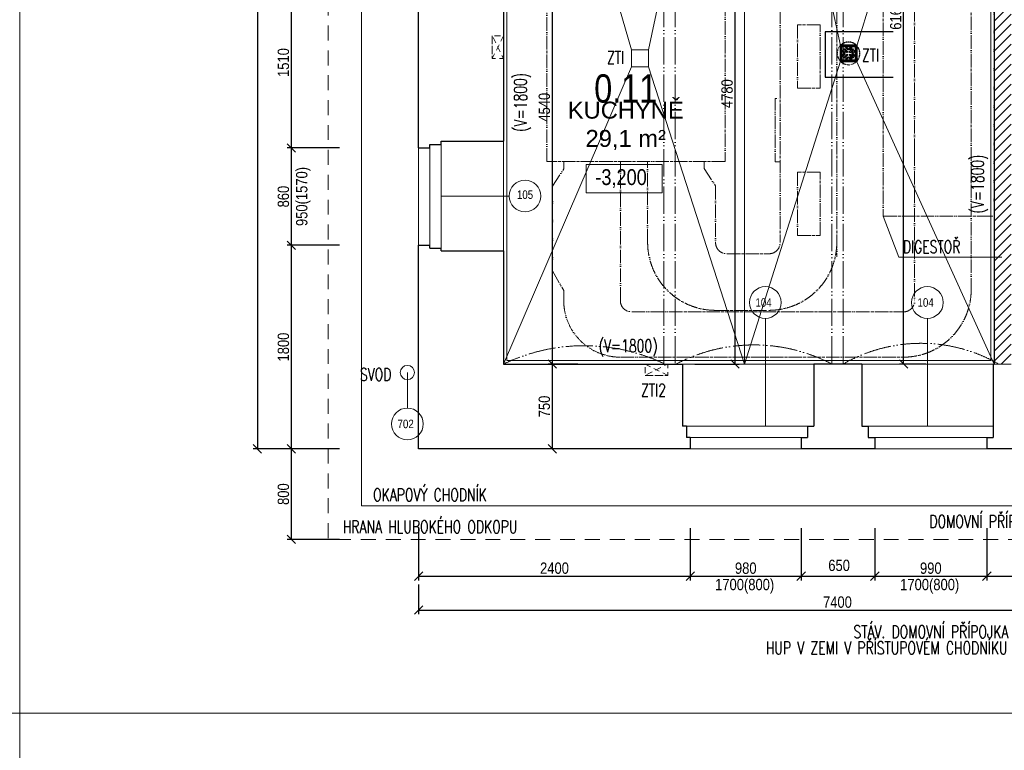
# Model space of a CAD drawing. Header units: millimetres. Extents: x -300958 to -108039, y 30118 to 292543.
# Tile 96 of 256: x -236733 to -228033, y 112355 to 118814. Entities that reach past the tile are written whole.
import ezdxf
from ezdxf.enums import TextEntityAlignment as Align

# ---------------------------------------------------------------- set-up
doc = ezdxf.new("R2010")
doc.units = ezdxf.units.MM
doc.header["$MEASUREMENT"] = 0
for name, pattern in [('ACAD_ISO05W100', [33, 24, -3, 0, -3, 0, -3]), ('DGN Style 2', [879.857395, 527.914437, -351.942958]), ('HUSTI__TEEKOVANA', [0.1, 0, -0.1])]:
    doc.linetypes.add(name, pattern=pattern)
doc.layers.get('0').update_dxf_attribs({"lineweight": 13})
doc.layers.get('Defpoints').update_dxf_attribs({"color": 3, "lineweight": 13})
doc.layers.add('10', color=7, linetype='Continuous')
doc.layers.add('TS_voda', color=5, linetype='Continuous')
for name, color, linetype, lineweight in [('dims', 7, 'Continuous', 9), ('GOZ TECHNOLOGIE', 5, 'Continuous', 9), ('Materiály', 1, 'Continuous', 13), ('navrh', 1, 'Continuous', 9), ('obklad', 8, 'Continuous', 5), ('popis', 7, 'Continuous', 9), ('PSV', 7, 'Continuous', 13), ('RAMECEK', 7, 'Continuous', 0), ('tenka', 7, 'Continuous', 13), ('texts', 3, 'Continuous', 30), ('TS-zařízení', 191, 'Continuous', 25), ('výškové kóty', 7, 'Continuous', 13), ('walls', 7, 'Continuous', 13), ('zařizovací předměty', 7, 'Continuous', 9)]:
    doc.layers.add(name, color=color, linetype=linetype, lineweight=lineweight)
doc.layers.get('GOZ TECHNOLOGIE').off()
doc.styles.add('GENERATED_STYLE_8', font='arial.ttf')
doc.styles.get("Standard").update_dxf_attribs({"font": 'txt.shx'})
doc.styles.add('STYLE-0', font='ARIALN.TTF')
doc.styles.add('Style-Arial', font='arial.ttf')
doc.dimstyles.new('arch', dxfattribs={"dimscale": 50, "dimtxt": 2.5, "dimasz": 2.5, "dimexe": 1.25, "dimexo": 0.9, "dimtad": 1, "dimdec": 0, "dimtxsty": 'STYLE-0', "dimblk": 'ARCHTICK', "dimcen": 2.5, "dimadec": 0, "dimazin": 0, "dimtfac": 1, "dimtdec": 0, "dimtmove": 2, "dimatfit": 3, "dimldrblk": 'ARCHTICK', "dimfxl": 0, "dimarcsym": 0})

# ---------------------------------------------------------------- blocks, each defined once
blk = doc.blocks.new('_ArchTick')
at = {"color": 0, "linetype": 'ByBlock', "flags": 128}
blk.add_lwpolyline([(-0.5, -0.5), (0.5, 0.5)], dxfattribs=at)
blk = doc.blocks.new('*D271')
at = {"layer": 'Defpoints', "color": 0, "linetype": 'Continuous'}
for p in [(-232457.6, 120310), (-232457.6, 115770), (-232027.2, 115770)]:
    blk.add_point(p, dxfattribs=at)
at = {"layer": 'dims', "color": 0, "linetype": 'Continuous', "lineweight": -2}
for p, q in [((-232382.6, 120310), (-231989.7, 120310)), ((-232027.2, 120310), (-232027.2, 115770)), ((-232382.6, 115770), (-231989.7, 115770))]:
    blk.add_line(p, q, dxfattribs=at)
at = {"layer": 'dims', "color": 0, "linetype": 'Continuous', "lineweight": -2, "xscale": 75, "yscale": 75, "zscale": 75}
for p, rotation in [((-232027.2, 120310), 90), ((-232027.2, 115770), 270)]:
    blk.add_blockref('_ArchTick', p, dxfattribs=dict(at, rotation=rotation))
at = {"layer": 'dims', "color": 0, "linetype": 'Continuous', "insert": (-232097, 118040), "char_height": 100, "attachment_point": 5, "rotation": 90, "style": 'STYLE-0'}
blk.add_mtext('4540', dxfattribs=at)
blk = doc.blocks.new('*D275')
at = {"layer": 'Defpoints', "color": 0, "linetype": 'Continuous'}
for p in [(-231725.5, 115770), (-232027.2, 115020), (-231725.5, 115020)]:
    blk.add_point(p, dxfattribs=at)
at = {"layer": 'dims', "color": 0, "linetype": 'Continuous', "lineweight": -2}
for p, q in [((-231800.5, 115770), (-232064.7, 115770)), ((-232027.2, 115770), (-232027.2, 115020)), ((-231800.5, 115020), (-232064.7, 115020))]:
    blk.add_line(p, q, dxfattribs=at)
at = {"layer": 'dims', "color": 0, "linetype": 'Continuous', "lineweight": -2, "xscale": 75, "yscale": 75, "zscale": 75}
for p, rotation in [((-232027.2, 115770), 90), ((-232027.2, 115020), 270)]:
    blk.add_blockref('_ArchTick', p, dxfattribs=dict(at, rotation=rotation))
at = {"layer": 'dims', "color": 0, "linetype": 'Continuous', "insert": (-232097, 115395), "char_height": 100, "attachment_point": 5, "rotation": 90, "style": 'STYLE-0'}
blk.add_mtext('750', dxfattribs=at)
blk = doc.blocks.new('*U49')
at = {"layer": 'RAMECEK', "linetype": 'Continuous', "lineweight": 0, "flags": 128}
blk.add_lwpolyline([(-15750, -11137.5), (15750, -11137.5), (15750, 11137.5), (-15750, 11137.5)], close=True, dxfattribs=at)
blk = doc.blocks.new('*D276')
at = {"layer": 'Defpoints', "color": 0, "linetype": 'Continuous'}
for p in [(-233207.6, 114395), (-230807.6, 114395), (-230807.6, 113895)]:
    blk.add_point(p, dxfattribs=at)
at = {"layer": 'dims', "color": 0, "linetype": 'Continuous', "lineweight": -2}
for p, q in [((-233207.6, 114320), (-233207.6, 113857.5)), ((-230807.6, 114320), (-230807.6, 113857.5)), ((-233207.6, 113895), (-230807.6, 113895))]:
    blk.add_line(p, q, dxfattribs=at)
at = {"layer": 'dims', "color": 0, "linetype": 'Continuous', "lineweight": -2, "xscale": 75, "yscale": 75, "zscale": 75, "rotation": 180}
blk.add_blockref('_ArchTick', (-233207.6, 113895), dxfattribs=at)
at = {"layer": 'dims', "color": 0, "linetype": 'Continuous', "lineweight": -2, "xscale": 75, "yscale": 75, "zscale": 75}
blk.add_blockref('_ArchTick', (-230807.6, 113895), dxfattribs=at)
at = {"layer": 'dims', "color": 0, "linetype": 'Continuous', "insert": (-232007.6, 113964.8), "char_height": 100, "attachment_point": 5, "style": 'STYLE-0'}
blk.add_mtext('2400', dxfattribs=at)
blk = doc.blocks.new('*D277')
at = {"layer": 'Defpoints', "color": 0, "linetype": 'Continuous'}
for p in [(-230807.6, 114395), (-229827.6, 114395), (-229827.6, 113895)]:
    blk.add_point(p, dxfattribs=at)
at = {"layer": 'dims', "color": 0, "linetype": 'Continuous', "lineweight": -2}
for p, q in [((-230807.6, 114320), (-230807.6, 113857.5)), ((-229827.6, 114320), (-229827.6, 113857.5)), ((-230807.6, 113895), (-229827.6, 113895))]:
    blk.add_line(p, q, dxfattribs=at)
at = {"layer": 'dims', "color": 0, "linetype": 'Continuous', "lineweight": -2, "xscale": 75, "yscale": 75, "zscale": 75, "rotation": 180}
blk.add_blockref('_ArchTick', (-230807.6, 113895), dxfattribs=at)
at = {"layer": 'dims', "color": 0, "linetype": 'Continuous', "lineweight": -2, "xscale": 75, "yscale": 75, "zscale": 75}
blk.add_blockref('_ArchTick', (-229827.6, 113895), dxfattribs=at)
at = {"layer": 'dims', "color": 0, "linetype": 'Continuous', "insert": (-230317.6, 113964.8), "char_height": 100, "attachment_point": 5, "style": 'STYLE-0'}
blk.add_mtext('980', dxfattribs=at)
blk = doc.blocks.new('*D278')
at = {"layer": 'Defpoints', "color": 0, "linetype": 'Continuous'}
for p in [(-229827.6, 114395), (-229177.6, 114395), (-229177.6, 113895)]:
    blk.add_point(p, dxfattribs=at)
at = {"layer": 'dims', "color": 0, "linetype": 'Continuous', "lineweight": -2}
for p, q in [((-229827.6, 114320), (-229827.6, 113857.5)), ((-229177.6, 114320), (-229177.6, 113857.5)), ((-229827.6, 113895), (-229177.6, 113895))]:
    blk.add_line(p, q, dxfattribs=at)
at = {"layer": 'dims', "color": 0, "linetype": 'Continuous', "lineweight": -2, "xscale": 75, "yscale": 75, "zscale": 75, "rotation": 180}
blk.add_blockref('_ArchTick', (-229827.6, 113895), dxfattribs=at)
at = {"layer": 'dims', "color": 0, "linetype": 'Continuous', "lineweight": -2, "xscale": 75, "yscale": 75, "zscale": 75}
blk.add_blockref('_ArchTick', (-229177.6, 113895), dxfattribs=at)
at = {"layer": 'dims', "color": 0, "linetype": 'Continuous', "insert": (-229492.9, 113989.7), "char_height": 100, "attachment_point": 5, "style": 'STYLE-0'}
blk.add_mtext('650', dxfattribs=at)
blk = doc.blocks.new('*D279')
at = {"layer": 'Defpoints', "color": 0, "linetype": 'Continuous'}
for p in [(-229177.6, 114395), (-228187.6, 114395), (-228187.6, 113895)]:
    blk.add_point(p, dxfattribs=at)
at = {"layer": 'dims', "color": 0, "linetype": 'Continuous', "lineweight": -2}
for p, q in [((-229177.6, 114320), (-229177.6, 113857.5)), ((-228187.6, 114320), (-228187.6, 113857.5)), ((-229177.6, 113895), (-228187.6, 113895))]:
    blk.add_line(p, q, dxfattribs=at)
at = {"layer": 'dims', "color": 0, "linetype": 'Continuous', "lineweight": -2, "xscale": 75, "yscale": 75, "zscale": 75, "rotation": 180}
blk.add_blockref('_ArchTick', (-229177.6, 113895), dxfattribs=at)
at = {"layer": 'dims', "color": 0, "linetype": 'Continuous', "lineweight": -2, "xscale": 75, "yscale": 75, "zscale": 75}
blk.add_blockref('_ArchTick', (-228187.6, 113895), dxfattribs=at)
at = {"layer": 'dims', "color": 0, "linetype": 'Continuous', "insert": (-228682.6, 113964.8), "char_height": 100, "attachment_point": 5, "style": 'STYLE-0'}
blk.add_mtext('990', dxfattribs=at)
blk = doc.blocks.new('*D280')
at = {"layer": 'Defpoints', "color": 0, "linetype": 'Continuous'}
for p in [(-228187.6, 114395), (-225807.6, 114395), (-225807.6, 113895)]:
    blk.add_point(p, dxfattribs=at)
at = {"layer": 'dims', "color": 0, "linetype": 'Continuous', "lineweight": -2}
for p, q in [((-228187.6, 114320), (-228187.6, 113857.5)), ((-225807.6, 114320), (-225807.6, 113857.5)), ((-228187.6, 113895), (-225807.6, 113895))]:
    blk.add_line(p, q, dxfattribs=at)
at = {"layer": 'dims', "color": 0, "linetype": 'Continuous', "lineweight": -2, "xscale": 75, "yscale": 75, "zscale": 75, "rotation": 180}
blk.add_blockref('_ArchTick', (-228187.6, 113895), dxfattribs=at)
at = {"layer": 'dims', "color": 0, "linetype": 'Continuous', "lineweight": -2, "xscale": 75, "yscale": 75, "zscale": 75}
blk.add_blockref('_ArchTick', (-225807.6, 113895), dxfattribs=at)
at = {"layer": 'dims', "color": 0, "linetype": 'Continuous', "insert": (-226997.6, 113964.8), "char_height": 100, "attachment_point": 5, "style": 'STYLE-0'}
blk.add_mtext('2380', dxfattribs=at)
blk = doc.blocks.new('*D281')
at = {"layer": 'Defpoints', "color": 0, "linetype": 'Continuous'}
for p in [(-233207.6, 113895), (-225807.6, 113895), (-225807.6, 113595)]:
    blk.add_point(p, dxfattribs=at)
at = {"layer": 'dims', "color": 0, "linetype": 'Continuous', "lineweight": -2}
for p, q in [((-233207.6, 113820), (-233207.6, 113557.5)), ((-225807.6, 113820), (-225807.6, 113557.5)), ((-233207.6, 113595), (-225807.6, 113595))]:
    blk.add_line(p, q, dxfattribs=at)
at = {"layer": 'dims', "color": 0, "linetype": 'Continuous', "lineweight": -2, "xscale": 75, "yscale": 75, "zscale": 75, "rotation": 180}
blk.add_blockref('_ArchTick', (-233207.6, 113595), dxfattribs=at)
at = {"layer": 'dims', "color": 0, "linetype": 'Continuous', "lineweight": -2, "xscale": 75, "yscale": 75, "zscale": 75}
blk.add_blockref('_ArchTick', (-225807.6, 113595), dxfattribs=at)
at = {"layer": 'dims', "color": 0, "linetype": 'Continuous', "insert": (-229507.6, 113664.8), "char_height": 100, "attachment_point": 5, "style": 'STYLE-0'}
blk.add_mtext('7400', dxfattribs=at)
blk = doc.blocks.new('*D303')
at = {"layer": 'Defpoints', "color": 0, "linetype": 'Continuous'}
for p in [(-233832.6, 119190), (-234332.6, 117680), (-233832.6, 117680)]:
    blk.add_point(p, dxfattribs=at)
at = {"layer": 'dims', "color": 0, "linetype": 'Continuous', "lineweight": -2}
for p, q in [((-233907.6, 119190), (-234370.1, 119190)), ((-234332.6, 119190), (-234332.6, 117680)), ((-233907.6, 117680), (-234370.1, 117680))]:
    blk.add_line(p, q, dxfattribs=at)
at = {"layer": 'dims', "color": 0, "linetype": 'Continuous', "lineweight": -2, "xscale": 75, "yscale": 75, "zscale": 75}
for p, rotation in [((-234332.6, 119190), 90), ((-234332.6, 117680), 270)]:
    blk.add_blockref('_ArchTick', p, dxfattribs=dict(at, rotation=rotation))
at = {"layer": 'dims', "color": 0, "linetype": 'Continuous', "insert": (-234402.4, 118435), "char_height": 100, "attachment_point": 5, "rotation": 90, "style": 'STYLE-0'}
blk.add_mtext('1510', dxfattribs=at)
blk = doc.blocks.new('*D304')
at = {"layer": 'Defpoints', "color": 0, "linetype": 'Continuous'}
for p in [(-233832.6, 117680), (-234332.6, 116820), (-233832.6, 116820)]:
    blk.add_point(p, dxfattribs=at)
at = {"layer": 'dims', "color": 0, "linetype": 'Continuous', "lineweight": -2}
for p, q in [((-233907.6, 117680), (-234370.1, 117680)), ((-234332.6, 117680), (-234332.6, 116820)), ((-233907.6, 116820), (-234370.1, 116820))]:
    blk.add_line(p, q, dxfattribs=at)
at = {"layer": 'dims', "color": 0, "linetype": 'Continuous', "lineweight": -2, "xscale": 75, "yscale": 75, "zscale": 75}
for p, rotation in [((-234332.6, 117680), 90), ((-234332.6, 116820), 270)]:
    blk.add_blockref('_ArchTick', p, dxfattribs=dict(at, rotation=rotation))
at = {"layer": 'dims', "color": 0, "linetype": 'Continuous', "insert": (-234402.4, 117250), "char_height": 100, "attachment_point": 5, "rotation": 90, "style": 'STYLE-0'}
blk.add_mtext('860', dxfattribs=at)
blk = doc.blocks.new('*D305')
at = {"layer": 'Defpoints', "color": 0, "linetype": 'Continuous'}
for p in [(-233832.6, 116820), (-234332.6, 115020), (-233832.6, 115020)]:
    blk.add_point(p, dxfattribs=at)
at = {"layer": 'dims', "color": 0, "linetype": 'Continuous', "lineweight": -2}
for p, q in [((-233907.6, 116820), (-234370.1, 116820)), ((-234332.6, 116820), (-234332.6, 115020)), ((-233907.6, 115020), (-234370.1, 115020))]:
    blk.add_line(p, q, dxfattribs=at)
at = {"layer": 'dims', "color": 0, "linetype": 'Continuous', "lineweight": -2, "xscale": 75, "yscale": 75, "zscale": 75}
for p, rotation in [((-234332.6, 116820), 90), ((-234332.6, 115020), 270)]:
    blk.add_blockref('_ArchTick', p, dxfattribs=dict(at, rotation=rotation))
at = {"layer": 'dims', "color": 0, "linetype": 'Continuous', "insert": (-234402.4, 115920), "char_height": 100, "attachment_point": 5, "rotation": 90, "style": 'STYLE-0'}
blk.add_mtext('1800', dxfattribs=at)
blk = doc.blocks.new('*D306')
at = {"layer": 'Defpoints', "color": 0, "linetype": 'Continuous'}
for p in [(-233832.6, 132620), (-234632.6, 115020), (-233832.6, 115020)]:
    blk.add_point(p, dxfattribs=at)
at = {"layer": 'dims', "color": 0, "linetype": 'Continuous', "lineweight": -2}
for p, q in [((-233907.6, 132620), (-234670.1, 132620)), ((-234632.6, 132620), (-234632.6, 115020)), ((-233907.6, 115020), (-234670.1, 115020))]:
    blk.add_line(p, q, dxfattribs=at)
at = {"layer": 'dims', "color": 0, "linetype": 'Continuous', "lineweight": -2, "xscale": 75, "yscale": 75, "zscale": 75}
for p, rotation in [((-234632.6, 132620), 90), ((-234632.6, 115020), 270)]:
    blk.add_blockref('_ArchTick', p, dxfattribs=dict(at, rotation=rotation))
at = {"layer": 'dims', "color": 0, "linetype": 'Continuous', "insert": (-234702.4, 124110.1), "char_height": 100, "attachment_point": 5, "rotation": 90, "style": 'STYLE-0'}
blk.add_mtext('17600', dxfattribs=at)
blk = doc.blocks.new('*D880')
at = {"layer": 'Defpoints', "color": 0, "linetype": 'Continuous'}
for p in [(-228922.6, 121935), (-228651.1, 121935), (-228651, 115770)]:
    blk.add_point(p, dxfattribs=at)
at = {"layer": 'dims', "color": 0, "linetype": 'Continuous', "lineweight": -2}
for p, q in [((-228726.1, 121935), (-228960.1, 121935)), ((-228922.6, 115770), (-228922.6, 121935)), ((-228726, 115770), (-228960.1, 115770))]:
    blk.add_line(p, q, dxfattribs=at)
at = {"layer": 'dims', "color": 0, "linetype": 'Continuous', "lineweight": -2, "xscale": 75, "yscale": 75, "zscale": 75}
for p, rotation in [((-228922.6, 121935), 90), ((-228922.6, 115770), 270)]:
    blk.add_blockref('_ArchTick', p, dxfattribs=dict(at, rotation=rotation))
at = {"layer": 'dims', "color": 0, "linetype": 'Continuous', "insert": (-228992.4, 118852.5), "char_height": 100, "attachment_point": 5, "rotation": 90, "style": 'STYLE-0'}
blk.add_mtext('6165', dxfattribs=at)
blk = doc.blocks.new('*D921')
at = {"layer": 'Defpoints', "color": 0, "linetype": 'Continuous'}
for p in [(-230412.7, 120550), (-230257.6, 120550), (-230843.1, 115770)]:
    blk.add_point(p, dxfattribs=at)
at = {"layer": 'dims', "color": 0, "linetype": 'Continuous', "lineweight": -2}
for p, q in [((-230332.6, 120550), (-230450.2, 120550)), ((-230412.7, 115770), (-230412.7, 120550)), ((-230768.1, 115770), (-230375.2, 115770))]:
    blk.add_line(p, q, dxfattribs=at)
at = {"layer": 'dims', "color": 0, "linetype": 'Continuous', "lineweight": -2, "xscale": 75, "yscale": 75, "zscale": 75}
for p, rotation in [((-230412.7, 120550), 90), ((-230412.7, 115770), 270)]:
    blk.add_blockref('_ArchTick', p, dxfattribs=dict(at, rotation=rotation))
at = {"layer": 'dims', "color": 0, "linetype": 'Continuous', "insert": (-230482.5, 118160), "char_height": 100, "attachment_point": 5, "rotation": 90, "style": 'STYLE-0'}
blk.add_mtext('4780', dxfattribs=at)
blk = doc.blocks.new('*D959')
at = {"layer": 'Defpoints', "color": 0, "linetype": 'Continuous'}
for p in [(-233832.6, 115020), (-234332.6, 114220), (-233832.6, 114220)]:
    blk.add_point(p, dxfattribs=at)
at = {"layer": 'dims', "color": 0, "linetype": 'Continuous', "lineweight": -2}
for p, q in [((-233907.6, 115020), (-234370.1, 115020)), ((-234332.6, 115020), (-234332.6, 114220)), ((-233907.6, 114220), (-234370.1, 114220))]:
    blk.add_line(p, q, dxfattribs=at)
at = {"layer": 'dims', "color": 0, "linetype": 'Continuous', "lineweight": -2, "xscale": 75, "yscale": 75, "zscale": 75}
for p, rotation in [((-234332.6, 115020), 90), ((-234332.6, 114220), 270)]:
    blk.add_blockref('_ArchTick', p, dxfattribs=dict(at, rotation=rotation))
at = {"layer": 'dims', "color": 0, "linetype": 'Continuous', "insert": (-234402.4, 114620), "char_height": 100, "attachment_point": 5, "rotation": 90, "style": 'STYLE-0'}
blk.add_mtext('800', dxfattribs=at)
blk = doc.blocks.new('vpusť')
at = {"layer": '10', "color": 5, "linetype": 'Continuous'}
for p, q in [((126, 136.1), (-14, 136.1)), ((-14, 136.1), (-14, -3.9)), ((116, 126.1), (-4, 126.1)), ((-4, 126.1), (-4, 6.1)), ((0.6, 91), (0.6, 91)), ((0.6, 91), (0.6, 91)), ((7.7, 91), (22.5, 76.2)), ((16.1, 106), (16.1, 106)), ((40, 75.1), (16.1, 99)), ((47, 82.2), (23.2, 106)), ((26, 96.1), (26, 96.1)), ((31.1, 120.8), (31.1, 120.8)), ((31.1, 113.7), (45.4, 99.4)), ((38.2, 120.8), (52.5, 106.5)), ((73.9, 121.6), (59.1, 106.8)), ((59.1, 99.7), (59.1, 99.7)), ((65, 82.2), (88.9, 106.1)), ((81, 114.5), (66.2, 99.7)), ((72.1, 75.1), (96, 99)), ((81, 121.6), (81, 121.6)), ((81, 121.6), (81, 121.6)), ((103.6, 91.1), (89.3, 76.8)), ((96, 106.1), (96, 106.1)), ((110.7, 91.1), (110.7, 91.1)), ((116, 6.1), (116, 126.1)), ((116, 126.1), (116, 126.1)), ((126, -3.9), (126, 136.1)), ((126, 136.1), (126, 136.1)), ((-4, 6.1), (116, 6.1)), ((0.6, 84), (15.4, 69.2)), ((0.6, 48.3), (15.4, 63.1)), ((0.6, 41.2), (0.6, 41.2)), ((0.6, 41.2), (0.6, 41.2)), ((7.7, 41.2), (22.5, 56)), ((40, 57.1), (16.1, 33.3)), ((16.1, 26.2), (16.1, 26.2)), ((22.5, 69.2), (22.5, 69.2)), ((22.5, 63.1), (22.5, 63.1)), ((47, 50.1), (23.2, 26.2)), ((31.1, 18.5), (45.4, 32.8)), ((31.1, 11.4), (31.1, 11.4)), ((38.2, 11.4), (52.5, 25.7)), ((47, 75.1), (47, 75.1)), ((47, 57.1), (47, 57.1)), ((52.5, 32.8), (52.5, 32.8)), ((59.1, 32.6), (59.1, 32.6)), ((73.9, 10.7), (59.1, 25.5)), ((65, 75.1), (65, 75.1)), ((65, 57.2), (65, 57.2)), ((65, 50.1), (88.9, 26.2)), ((80.9, 17.8), (66.1, 32.6)), ((72.1, 57.2), (95.9, 33.3)), ((80.9, 10.7), (80.9, 10.7)), ((80.9, 10.7), (80.9, 10.7)), ((89.3, 69.7), (89.3, 69.7)), ((103.6, 41.2), (89.3, 55.5)), ((95.9, 26.2), (95.9, 26.2)), ((110.7, 84), (96.4, 69.7)), ((110.7, 48.3), (96.4, 62.6)), ((110.7, 41.2), (110.7, 41.2)), ((-14, -3.9), (126, -3.9)), ((7.5, -5.1), (7.5, -5.1))]:
    blk.add_line(p, q, dxfattribs=at)
at = {"layer": '10', "color": 5, "linetype": 'HUSTI__TEEKOVANA'}
blk.add_circle((56, 66.1), 100, dxfattribs=at)
at = {"layer": '10', "color": 5, "linetype": 'Continuous'}
for centre, start, end in [((4.1, 87.5), 135, 225), ((4.1, 87.5), 45, 135), ((19.6, 102.5), 135, 225), ((19.6, 102.5), 45, 135), ((34.6, 117.3), 135, 225), ((34.6, 117.3), 45, 135), ((49, 103), 225, 315), ((49, 103), 315, 45), ((62.6, 103.2), 135, 225), ((62.6, 103.2), 225, 315), ((77.4, 118), 45, 135), ((77.4, 118), 315, 45), ((92.4, 102.5), 45, 135), ((92.4, 102.5), 315, 45), ((107.2, 87.5), 45, 135), ((107.2, 87.5), 315, 45), ((4.1, 44.7), 135, 225), ((4.1, 44.7), 225, 315), ((19.6, 29.7), 135, 225), ((18.9, 72.7), 225, 315), ((18.9, 59.5), 45, 135), ((19.6, 29.7), 225, 315), ((18.9, 72.7), 315, 45), ((18.9, 59.5), 315, 45), ((34.6, 15), 135, 225), ((34.6, 15), 225, 315), ((43.5, 78.6), 225, 315), ((43.5, 53.6), 45, 135), ((48.9, 29.3), 45, 135), ((43.5, 78.6), 315, 45), ((43.5, 53.6), 315, 45), ((48.9, 29.3), 315, 45), ((62.6, 29.1), 135, 225), ((62.6, 29.1), 45, 135), ((68.5, 53.6), 135, 225), ((68.6, 78.7), 135, 225), ((68.6, 78.7), 225, 315), ((68.5, 53.6), 45, 135), ((77.4, 14.2), 225, 315), ((77.4, 14.2), 315, 45), ((92.9, 73.2), 135, 225), ((92.9, 59.1), 135, 225), ((92.4, 29.7), 225, 315), ((92.9, 73.2), 225, 315), ((92.9, 59.1), 45, 135), ((92.4, 29.7), 315, 45), ((107.2, 44.7), 225, 315), ((107.2, 44.7), 315, 45)]:
    blk.add_arc(centre, 5, start, end, dxfattribs=at)
blk = doc.blocks.new('multifunkce')
at = {"layer": 'TS-zařízení'}
for p, q in [((-1180229.8, -452462.1), (-1179629.8, -452462.1)), ((-1179629.8, -452462.1), (-1179629.8, -452862.1)), ((-1179629.8, -452862.1), (-1180229.8, -452862.1))]:
    blk.add_line(p, q, dxfattribs=at)
at = {"layer": 'TS_voda'}
blk.add_blockref('vpusť', (-1179891.2, -452719.3), dxfattribs=at)

msp = doc.modelspace()

# ---------------------------------------------------------------- hatches: boundary and pattern name
at = {"layer": 'Materiály', "linetype": 'Continuous'}
h = msp.add_hatch(dxfattribs=at)
h.set_pattern_fill('ANSI31', color=256, scale=500, style=0)
h.paths.add_polyline_path([(-228122.6, 115792, -0.008239), (-228082.7, 115770), (-227982.6, 115770), (-227972.6, 115792), (-227972.6, 118813), (-227982.6, 118835), (-227972.6, 118835), (-227972.6, 121185), (-227947.6, 121185), (-227947.6, 121285), (-227972.6, 121285), (-227972.6, 121435), (-228122.6, 121435)])

# ---------------------------------------------------------------- linework, layer by layer
at = {"layer": 'navrh', "linetype": 'Continuous'}
for p, q in [((-233712.6, 126140), (-233712.6, 114515)), ((-233007.6, 117710), (-233007.6, 116795)), ((-233107.6, 117680), (-233107.6, 116820)), ((-230842.6, 115220), (-229772.6, 115220)), ((-229235.1, 115220), (-228132.6, 115220)), ((-230807.6, 115120), (-229827.6, 115120)), ((-229177.6, 115120), (-228187.6, 115120)), ((-233712.6, 114515), (-225807.6, 114515))]:
    msp.add_line(p, q, dxfattribs=at)
at = {"layer": 'navrh', "linetype": 'Continuous', "lineweight": 30}
msp.add_line((-228122.6, 121435), (-228122.6, 115770), dxfattribs=at)
at = {"layer": 'obklad', "linetype": 'Continuous'}
for p, q in [((-232427.6, 122455), (-232427.6, 115800)), ((-228152.6, 121435), (-228152.6, 115800)), ((-228152.6, 115800), (-232427.6, 115800))]:
    msp.add_line(p, q, dxfattribs=at)
at = {"layer": 'PSV', "linetype": 'Continuous', "lineweight": 0}
for p, q in [((-232408.1, 117255), (-233007.6, 117255)), ((-230144.6, 116173.7), (-230144.6, 115220)), ((-228712.6, 116173.7), (-228712.6, 115220)), ((-233307.6, 115380.7), (-233307.6, 115695))]:
    msp.add_line(p, q, dxfattribs=at)
for centre in [(-232268, 117255), (-230144.6, 116313.8), (-228712.6, 116313.8), (-233306.7, 115240.6)]:
    msp.add_circle(centre, 140.1, dxfattribs=at)
at = {"layer": 'RAMECEK', "linetype": 'Continuous', "lineweight": 0, "flags": 128}
for points in [[(-268232.6, 87932.5), (-236732.6, 87932.5), (-236732.6, 112682.5), (-268232.6, 112682.5)], [(-236732.6, 87932.5), (-205232.6, 87932.5), (-205232.6, 112682.5), (-236732.6, 112682.5)]]:
    msp.add_lwpolyline(points, close=True, dxfattribs=at)
at = {"layer": 'tenka', "linetype": 'DGN Style 2', "ltscale": 0.25}
for p in [(-234007.6, 132620), (-225007.6, 114220)]:
    msp.add_line(p, (-234007.6, 114220), dxfattribs=at)
at = {"layer": 'tenka', "linetype": 'Continuous'}
for p, q in [((-231327.9, 118548.3, 350.4), (-232457.6, 122485)), ((-230328.8, 122485), (-231177.9, 118548.3, 350.4)), ((-230328.8, 122485), (-230328.8, 115770)), ((-229479.7, 118586.2, 734.7), (-230328.8, 122485)), ((-229334.7, 118590.5, 734.7), (-228122.7, 122485)), ((-231327.9, 118398.3, 350.4), (-232457.6, 115770)), ((-231177.9, 118398.3, 350.4), (-230328.8, 115770)), ((-230328.8, 115770), (-229479.7, 118446.2, 734.7)), ((-229339.7, 118446.2, 734.7), (-228122.6, 115770)), ((-232457.6, 117740), (-232457.6, 116770)), ((-233207.6, 117680), (-233207.6, 116820)), ((-229717.6, 115770), (-230877.6, 115770)), ((-228132.6, 115770), (-229292.6, 115770)), ((-227972.6, 115770), (-228122.6, 115770)), ((-229827.6, 115020), (-230807.6, 115020)), ((-228187.6, 115020), (-229177.6, 115020))]:
    msp.add_line(p, q, dxfattribs=at)
at = {"layer": 'tenka', "linetype": 'ACAD_ISO05W100', "ltscale": 10, "flags": 128}
for points in [[(-231042.6, 120310), (-231042.6, 115770)], [(-230942.6, 120310), (-230942.6, 115770)], [(-229557.6, 120310), (-229557.6, 115770)], [(-229457.6, 120310), (-229457.6, 115770)]]:
    msp.add_lwpolyline(points, dxfattribs=at)
at = {"layer": 'tenka', "linetype": 'DGN Style 2', "ltscale": 0.1, "flags": 128}
for points in [[(-232457.6, 118670), (-232557.6, 118470), (-232557.6, 118670), (-232457.6, 118470)], [(-231207.6, 115770), (-231007.6, 115670), (-231207.6, 115670), (-231007.6, 115770)]]:
    msp.add_lwpolyline(points, dxfattribs=at)
for points in [[(-232557.6, 118670), (-232557.6, 118470), (-232457.6, 118470), (-232457.6, 118670)], [(-231207.6, 115670), (-231007.6, 115670), (-231007.6, 115770), (-231207.6, 115770)]]:
    msp.add_lwpolyline(points, close=True, dxfattribs=at)
at = {"layer": 'tenka', "linetype": 'Continuous'}
for points, elevation in [([(-229484.7, 118440.5), (-229334.7, 118440.5), (-229334.7, 118590.5), (-229484.7, 118590.5)], 734.7), ([(-231327.9, 118398.3), (-231177.9, 118398.3), (-231177.9, 118548.3), (-231327.9, 118548.3)], 350.4)]:
    msp.add_lwpolyline(points, close=True, dxfattribs=dict(at, elevation=elevation))
at = {"layer": 'tenka', "linetype": 'ACAD_ISO05W100', "ltscale": 10, "flags": 128}
for points in [[(-231032.6, 115770, 0.227405), (-232457.6, 115770)], [(-229557.6, 115770, 0.245683), (-230932.6, 115770)], [(-228082.7, 115770, 0.266147), (-229457.6, 115770)]]:
    msp.add_lwpolyline(points, format="xyb", dxfattribs=at)
at = {"layer": 'tenka', "linetype": 'Continuous'}
msp.add_circle((-233307.6, 115695), 62.5, dxfattribs=at)
at = {"layer": 'výškové kóty', "linetype": 'Continuous', "lineweight": 0, "flags": 128}
msp.add_lwpolyline([(-231727.5, 117533.3), (-231056.8, 117533.3), (-231056.8, 117283.8), (-231727.5, 117283.8)], close=True, dxfattribs=at)
at = {"layer": 'walls', "linetype": 'Continuous', "lineweight": 30}
for p, q in [((-233107.6, 117680), (-233107.6, 117710)), ((-233107.6, 117710), (-233007.6, 117710)), ((-233007.6, 117740), (-232457.6, 117740)), ((-233007.6, 117710), (-233007.6, 117740)), ((-233207.6, 117680), (-233107.6, 117680)), ((-233207.6, 116820), (-233107.6, 116820)), ((-233107.6, 116795), (-233107.6, 116820)), ((-233107.6, 116795), (-233007.6, 116795)), ((-233007.6, 116770), (-233007.6, 116795)), ((-233007.6, 116770), (-232457.6, 116770)), ((-230877.6, 115770), (-230877.6, 115220)), ((-229717.6, 115770), (-229717.6, 115220)), ((-229292.6, 115770), (-229292.6, 115220)), ((-228132.6, 115770), (-228132.6, 115120)), ((-228132.6, 115770), (-228122.6, 115770)), ((-230842.6, 115220), (-230877.6, 115220)), ((-230842.6, 115220), (-230842.6, 115120)), ((-229772.6, 115220), (-229717.6, 115220)), ((-229772.6, 115220), (-229772.6, 115120)), ((-229292.6, 115220), (-229235.1, 115220)), ((-229235.1, 115220), (-229235.1, 115120)), ((-230807.6, 115120), (-230842.6, 115120)), ((-230807.6, 115120), (-230807.6, 115020)), ((-229827.6, 115120), (-229827.6, 115020)), ((-229827.6, 115120), (-229772.6, 115120)), ((-229235.1, 115120), (-229177.6, 115120)), ((-229177.6, 115120), (-229177.6, 115020)), ((-228187.6, 115120), (-228187.6, 115020)), ((-228187.6, 115120), (-228132.6, 115120)), ((-227587.6, 115020), (-228187.6, 115020))]:
    msp.add_line(p, q, dxfattribs=at)
at = {"layer": 'walls', "linetype": 'Continuous', "lineweight": 30, "flags": 128}
for points in [[(-233207.6, 117680), (-233207.6, 119190)], [(-232457.6, 119130), (-232457.6, 117740)], [(-230807.6, 115020), (-233207.6, 115020), (-233207.6, 116820)], [(-232457.6, 116770), (-232457.6, 115770), (-230877.6, 115770)], [(-229292.6, 115770), (-229717.6, 115770)], [(-229177.6, 115020), (-229827.6, 115020)]]:
    msp.add_lwpolyline(points, dxfattribs=at)
at = {"layer": 'zařizovací předměty', "linetype": 'ACAD_ISO05W100', "lineweight": 0, "ltscale": 5}
for p, q in [((-230013.6, 120219.5), (-230013.6, 116844.5)), ((-229513.6, 120219.5), (-229513.6, 116718.5)), ((-228825.6, 117642.5), (-228825.6, 119617.5)), ((-228325.6, 119668.5), (-228325.6, 116430.5)), ((-228825.6, 117642.5), (-228825.6, 116330.5)), ((-231925.6, 117494.5), (-231925.6, 117559.4)), ((-231425.6, 116330.5), (-231425.6, 117559.4)), ((-231184.6, 116844.5), (-231184.6, 117559.4)), ((-230684.6, 117497.5), (-230684.6, 117559.4)), ((-232025.6, 117342.4), (-231925.6, 117494.5)), ((-230684.6, 117497.5), (-230584.6, 117344.4)), ((-232025.6, 117342.4), (-232025.6, 116592.4)), ((-230584.6, 117344.4), (-230584.6, 116844.5)), ((-230484.6, 116744.5), (-230113.6, 116744.5)), ((-232025.6, 116592.4), (-231925.6, 116419.4)), ((-231925.6, 116330.5), (-231925.6, 116419.4)), ((-231325.6, 116230.5), (-228925.6, 116230.5)), ((-230584.6, 116244.5), (-230113.6, 116244.5)), ((-231425.6, 115830.5), (-228925.6, 115830.5))]:
    msp.add_line(p, q, dxfattribs=at)
for points in [[(-229102.6, 117076.5), (-228122.6, 117076.5), (-228122.6, 120276.5), (-229102.6, 120276.5)], [(-232074.6, 120121.4), (-230500.6, 120121.4), (-230500.6, 117559.4), (-232074.6, 117559.4)], [(-229859.4, 118208.5), (-229659.4, 118208.5), (-229659.4, 118768.5), (-229859.4, 118768.5)], [(-229859.4, 116906.5), (-229659.4, 116906.5), (-229659.4, 117466.5), (-229859.4, 117466.5)]]:
    msp.add_lwpolyline(points, close=True, dxfattribs=at)
at = {"layer": 'zařizovací předměty', "linetype": 'ACAD_ISO05W100', "lineweight": 0, "ltscale": 5, "flags": 128}
msp.add_lwpolyline([(-230013.6, 117557.5), (-230056.4, 117557.5), (-230056.4, 118117.5), (-230013.6, 118117.5)], dxfattribs=at)
at = {"layer": 'zařizovací předměty', "linetype": 'Continuous', "flags": 128}
msp.add_lwpolyline([(-229102.6, 117076.5), (-228964.3, 116714.8), (-228056.6, 116714.8)], dxfattribs=at)
at = {"layer": 'zařizovací předměty', "linetype": 'ACAD_ISO05W100', "lineweight": 0, "ltscale": 5}
for centre, radius, start, end in [((-230584.6, 116844.5), 600, 180, 270), ((-230484.6, 116844.5), 100, 180, 270), ((-230113.6, 116844.5), 100, 270, 0), ((-230113.6, 116844.5), 600, 270, 0), ((-228925.6, 116430.5), 600, 270, 0), ((-231425.6, 116330.5), 500, 180, 270), ((-231325.6, 116330.5), 100, 180, 270), ((-228925.6, 116330.5), 100, 270, 0)]:
    msp.add_arc(centre, radius, start, end, dxfattribs=at)

# ---------------------------------------------------------------- block references
at = {"layer": 'GOZ TECHNOLOGIE', "linetype": 'Continuous', "xscale": -1}
msp.add_blockref('multifunkce', (-1409244.9, 571169.3, 734.7), dxfattribs=at)
at = {"layer": 'RAMECEK', "linetype": 'Continuous', "lineweight": 0}
msp.add_blockref('*U49', (-220982.6, 123820), dxfattribs=at)

# ---------------------------------------------------------------- texts
at = {"layer": 'dims', "linetype": 'Continuous', "style": 'STYLE-0'}
msp.add_text('950(1570)', height=100, rotation=90, dxfattribs=at).set_placement((-234240.8, 117250.9), align=Align.MIDDLE_CENTER)
for p in [(-230327.4, 113820.7), (-228692.4, 113820.7)]:
    msp.add_text('1700(800)', height=100, dxfattribs=at).set_placement(p, align=Align.MIDDLE_CENTER)
at = {"layer": 'obklad', "linetype": 'Continuous', "char_height": 112, "attachment_point": 4, "line_spacing_factor": 0.765173, "style": 'Style-Arial'}
for insert, rotation in [((-232362, 117823.4), 90.00116), ((-228323.8, 117101.5), 90.00116), ((-231617.7, 115982.9), 0.00116)]:
    msp.add_mtext('\\A1;{\\Fromans|c238;\\W0.7143; \\P(V=1800)}', dxfattribs=dict(at, insert=insert, rotation=rotation))
at = {"layer": 'popis', "linetype": 'Continuous', "lineweight": 0, "insert": (-231378.1, 118089.4), "char_height": 150, "width": 1303.837, "attachment_point": 2, "style": 'GENERATED_STYLE_8'}
msp.add_mtext('KUCHYNĚ\\P29,1 m²', dxfattribs=at)
at = {"layer": 'popis', "linetype": 'Continuous', "char_height": 112, "rotation": 0.00116, "line_spacing_factor": 0.765173, "style": 'Style-Arial'}
for s, insert, attachment_point in [('{\\Fromans|c238;\\W0.71429;SVOD}', (-233726.7, 115678.1), 4), ('{\\Fromans|c238;\\W0.7143;ZTI2}', (-231242.3, 115539.1), 4), ('{\\Fromans|c238;\\W0.7143;OKAPOVÝ CHODNÍK}', (-233610.3, 114613.6), 4), ('{\\Fromans|c238;\\W0.7143;HRANA HLUBOKÉHO ODKOPU}', (-233877.9, 114331.4), 4), ('{\\Fromans|c238;\\W0.71429;DOMOVNÍ PŘÍPOJKA VODY HDPE D50}', (-226734.3, 114434.1), 3), ('{\\Fromans|c238;\\W0.71429;STÁV. DOMOVNÍ PŘÍPOJKA PLYNU DN50\\PHUP V ZEMI V PŘÍSTUPOVÉM CHODNÍKU ZA BRANKOU}', (-227260.7, 113458.6), 3)]:
    msp.add_mtext(s, dxfattribs=dict(at, insert=insert, attachment_point=attachment_point))
at = {"layer": 'PSV', "linetype": 'Continuous', "lineweight": 0, "style": 'STYLE-0'}
for s, p in [('105', (-232267.9, 117267.4)), ('104', (-230160.5, 116313.8)), ('104', (-228728.5, 116313.8)), ('702', (-233322.6, 115240.6))]:
    msp.add_text(s, height=75, dxfattribs=at).set_placement(p, align=Align.MIDDLE_CENTER)
at = {"layer": 'texts', "linetype": 'Continuous', "lineweight": 0, "insert": (-231378.1, 118204.3), "char_height": 250, "attachment_point": 5, "line_spacing_factor": 0.725795}
msp.add_mtext('\\fArial Narrow|b0|i0|c238|p39;0.11', dxfattribs=at)
at = {"layer": 'výškové kóty', "linetype": 'Continuous', "lineweight": 0, "insert": (-231646.9, 117492.4), "char_height": 140, "width": 1046.843, "attachment_point": 1, "style": 'STYLE-0'}
msp.add_mtext('-3,200', dxfattribs=at)
at = {"layer": 'zařizovací předměty', "linetype": 'Continuous', "char_height": 112, "attachment_point": 4, "line_spacing_factor": 0.765173, "style": 'Style-Arial'}
for s, insert, rotation in [('{\\Fromans|c238;\\W0.71429;ZTI}', (-231542.7, 118479.1), 0.00116), ('{\\Fromans|c238;\\W0.71429;ZTI}', (-229291.4, 118500), 0.00116), ('{\\Fromans|c238;\\W0.71429;DIGESTOŘ}', (-228929.2, 116806.5), 359.99884)]:
    msp.add_mtext(s, dxfattribs=dict(at, insert=insert, rotation=rotation))

# ---------------------------------------------------------------- dimensions: what is measured, and where the dimension line sits
at = {"layer": 'dims', "linetype": 'Continuous'}
for base, p1, p2, angle, picture, middle in [((-234632.6, 115020), (-233832.6, 132620), (-233832.6, 115020), 270, '*D306', (-234702.4, 124110.1)), ((-228922.6, 121935), (-228651, 115770), (-228651.1, 121935), 90, '*D880', (-228992.4, 118852.5))]:
    dim = msp.add_linear_dim(base=base, p1=p1, p2=p2, angle=angle, dimstyle='arch', override={"dimtxt": 2, "dimasz": 1.5, "dimexe": 0.75, "dimexo": 1.5, "dimgap": 0.375, "dimcen": 0.05}, dxfattribs=at)
    dim.commit()
    dim.dimension.update_dxf_attribs({"geometry": picture, "text_midpoint": middle, "dimtype": 160})
for base, p1, p2, picture, middle in [((-230412.7, 120550), (-230843.1, 115770), (-230257.6, 120550), '*D921', (-230482.5, 118160)), ((-232027.2, 115770), (-232457.6, 120310), (-232457.6, 115770), '*D271', (-232097, 118040)), ((-234332.6, 117680), (-233832.6, 119190), (-233832.6, 117680), '*D303', (-234402.4, 118435)), ((-234332.6, 116820), (-233832.6, 117680), (-233832.6, 116820), '*D304', (-234402.4, 117250)), ((-234332.6, 115020), (-233832.6, 116820), (-233832.6, 115020), '*D305', (-234402.4, 115920)), ((-232027.2, 115020), (-231725.5, 115770), (-231725.5, 115020), '*D275', (-232097, 115395)), ((-234332.6, 114220), (-233832.6, 115020), (-233832.6, 114220), '*D959', (-234402.4, 114620))]:
    dim = msp.add_linear_dim(base=base, p1=p1, p2=p2, angle=270, dimstyle='arch', override={"dimtxt": 2, "dimasz": 1.5, "dimexe": 0.75, "dimexo": 1.5, "dimgap": 0.375, "dimcen": 0.05}, dxfattribs=at)
    dim.commit()
    dim.dimension.update_dxf_attribs({"geometry": picture, "text_midpoint": middle})
for base, p1, p2, picture, middle in [((-230807.6, 113895), (-233207.6, 114395), (-230807.6, 114395), '*D276', (-232007.6, 113964.8)), ((-229827.6, 113895), (-230807.6, 114395), (-229827.6, 114395), '*D277', (-230317.6, 113964.8)), ((-228187.6, 113895), (-229177.6, 114395), (-228187.6, 114395), '*D279', (-228682.6, 113964.8)), ((-225807.6, 113895), (-228187.6, 114395), (-225807.6, 114395), '*D280', (-226997.6, 113964.8)), ((-225807.6, 113595), (-233207.6, 113895), (-225807.6, 113895), '*D281', (-229507.6, 113664.8))]:
    dim = msp.add_linear_dim(base=base, p1=p1, p2=p2, dimstyle='arch', override={"dimtxt": 2, "dimasz": 1.5, "dimexe": 0.75, "dimexo": 1.5, "dimgap": 0.375, "dimcen": 0.05}, dxfattribs=at)
    dim.commit()
    dim.dimension.update_dxf_attribs({"geometry": picture, "text_midpoint": middle})
dim = msp.add_linear_dim(base=(-229177.6, 113895), p1=(-229827.6, 114395), p2=(-229177.6, 114395), dimstyle='arch', override={"dimtxt": 2, "dimasz": 1.5, "dimexe": 0.75, "dimexo": 1.5, "dimgap": 0.375, "dimcen": 0.05}, dxfattribs=at)
dim.commit()
dim.dimension.update_dxf_attribs({"geometry": '*D278', "text_midpoint": (-229492.9, 113989.7), "dimtype": 160})

doc.saveas('drawing.dxf')
